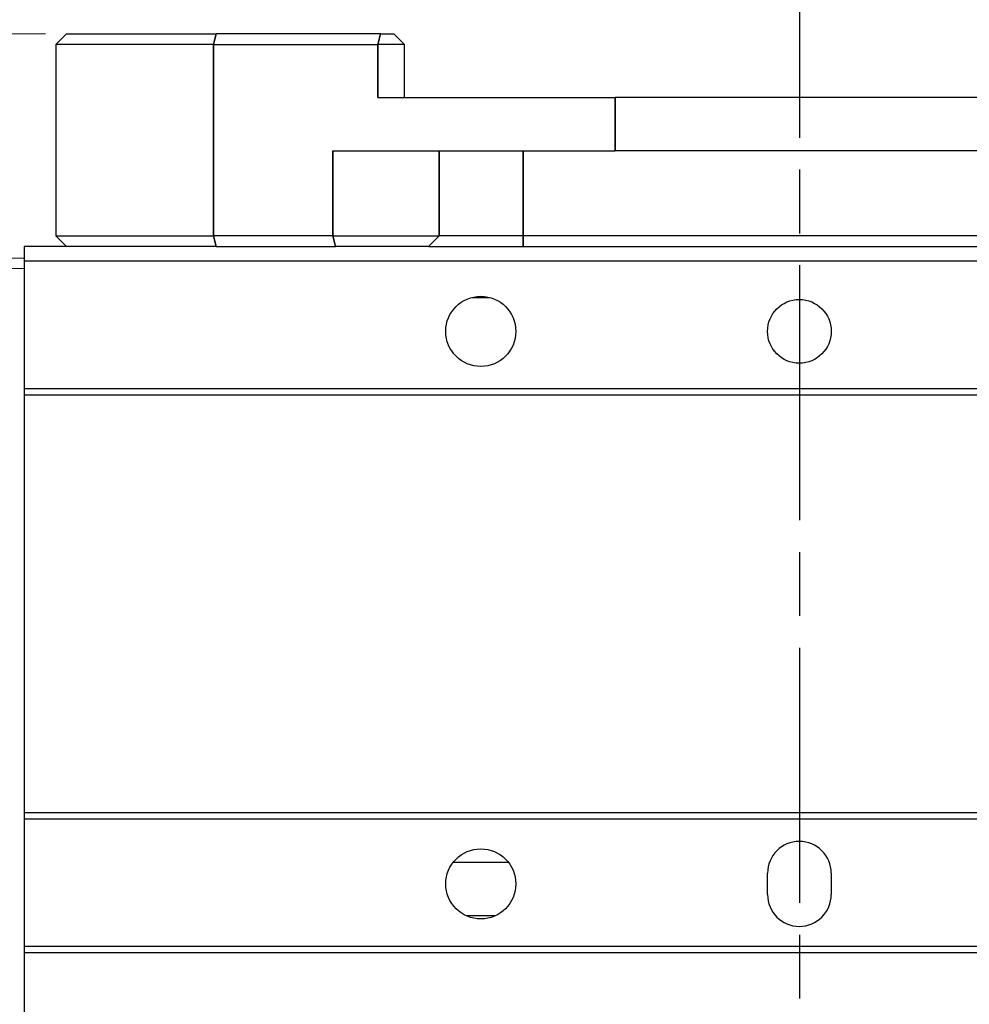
# Model space of a CAD drawing. Header units: millimetres. Extents: x 399 to 6076, y -1991 to 1602.
# Tile 230 of 256: x 4607 to 4652, y 285 to 332. Entities that reach past the tile are written whole.
import ezdxf

# ---------------------------------------------------------------- set-up
doc = ezdxf.new("R2010")
doc.units = ezdxf.units.MM
doc.linetypes.add('AM_ISO08W050', pattern=[18, 12, -1.5, 3, -1.5])
for name, color, linetype, lineweight in [('AM_5', 3, 'Continuous', 25), ('AM_7', 4, 'AM_ISO08W050', 25), ('可見 (ISO)', 7, 'Continuous', 25), ('窄部可見 (ISO)', 7, 'Continuous', 35)]:
    doc.layers.add(name, color=color, linetype=linetype, lineweight=lineweight)
doc.styles.add('尺寸標註', font='romans.shx', dxfattribs={"bigfont": 'CHINESET.SHX'})
doc.dimstyles.new('CNS1$0', dxfattribs={"dimtxt": 2.5, "dimasz": 2.5, "dimexe": 1, "dimexo": 1, "dimgap": 1.5, "dimtad": 1, "dimtoh": 1, "dimdec": 1, "dimdsep": 46, "dimtxsty": '尺寸標註', "dimcen": 0, "dimclrd": 2, "dimclre": 2, "dimclrt": 1, "dimadec": 0, "dimazin": 2, "dimtp": 0.1, "dimtm": 0.1, "dimtfac": 0.71, "dimtdec": 1, "dimtmove": 0, "dimatfit": 0, "dimfxl": 0, "dimlwd": 13, "dimlwe": 13, "dimarcsym": 0})

# ---------------------------------------------------------------- blocks, each defined once
blk = doc.blocks.new('*D371')
at = {"layer": 'AM_5', "color": 2, "lineweight": 13}
for p, q in [((4644.155, 338.966), (4644.155, 352.966)), ((4689.405, 320.644), (4689.405, 352.966)), ((4646.655, 351.966), (4686.905, 351.966))]:
    blk.add_line(p, q, dxfattribs=at)
at = {"layer": 'AM_5', "color": 2}
for points in [[(4646.655, 352.382), (4646.655, 351.549), (4644.155, 351.966)], [(4686.905, 352.382), (4686.905, 351.549), (4689.405, 351.966)]]:
    blk.add_solid(points, dxfattribs=at)
at = {"layer": 'Defpoints', "color": 0}
for p in [(4689.405, 351.966), (4644.155, 337.966), (4689.405, 319.644)]:
    blk.add_point(p, dxfattribs=at)
at = {"layer": 'AM_5', "color": 1, "insert": (4666.78, 354.716), "char_height": 2.5, "attachment_point": 5, "style": '尺寸標註'}
blk.add_mtext('45.3', dxfattribs=at)
blk = doc.blocks.new('*D372')
at = {"layer": 'AM_5', "color": 2, "lineweight": 13}
for p, q in [((4602.155, 320.893), (4602.155, 362.966)), ((4689.405, 320.644), (4689.405, 362.966)), ((4604.655, 361.966), (4686.905, 361.966))]:
    blk.add_line(p, q, dxfattribs=at)
at = {"layer": 'AM_5', "color": 2}
for points in [[(4604.655, 362.382), (4604.655, 361.549), (4602.155, 361.966)], [(4686.905, 362.382), (4686.905, 361.549), (4689.405, 361.966)]]:
    blk.add_solid(points, dxfattribs=at)
at = {"layer": 'Defpoints', "color": 0}
for p in [(4689.405, 361.966), (4602.155, 319.893), (4689.405, 319.644)]:
    blk.add_point(p, dxfattribs=at)
at = {"layer": 'AM_5', "color": 1, "insert": (4645.78, 364.716), "char_height": 2.5, "attachment_point": 5, "style": '尺寸標註'}
blk.add_mtext('87.3', dxfattribs=at)
blk = doc.blocks.new('*D373')
at = {"layer": 'AM_5', "color": 2, "lineweight": 13}
for p, q in [((4572.085, 318.006), (4572.085, 375.466)), ((4689.405, 320.644), (4689.405, 375.466)), ((4686.905, 374.466), (4574.585, 374.466))]:
    blk.add_line(p, q, dxfattribs=at)
at = {"layer": 'AM_5', "color": 2}
for points in [[(4574.585, 374.882), (4574.585, 374.049), (4572.085, 374.466)], [(4686.905, 374.882), (4686.905, 374.049), (4689.405, 374.466)]]:
    blk.add_solid(points, dxfattribs=at)
at = {"layer": 'Defpoints', "color": 0}
for p in [(4572.085, 374.466), (4689.405, 319.644), (4572.085, 317.006)]:
    blk.add_point(p, dxfattribs=at)
at = {"layer": 'AM_5', "color": 1, "insert": (4630.745, 377.216), "char_height": 2.5, "attachment_point": 5, "style": '尺寸標註'}
blk.add_mtext('117.3', dxfattribs=at)
blk = doc.blocks.new('*D376')
at = {"layer": 'AM_5', "color": 2, "lineweight": 13}
for p, q in [((4608.655, 330.856), (4558.987, 330.856)), ((4559.987, 328.356), (4559.987, 311.806)), ((4565.975, 309.306), (4558.987, 309.306))]:
    blk.add_line(p, q, dxfattribs=at)
at = {"layer": 'AM_5', "color": 2}
for points in [[(4559.571, 328.356), (4560.404, 328.356), (4559.987, 330.856)], [(4559.571, 311.806), (4560.404, 311.806), (4559.987, 309.306)]]:
    blk.add_solid(points, dxfattribs=at)
at = {"layer": 'Defpoints', "color": 0}
for p in [(4609.655, 330.856), (4559.987, 309.306), (4566.975, 309.306)]:
    blk.add_point(p, dxfattribs=at)
at = {"layer": 'AM_5', "color": 1, "insert": (4557.237, 320.081), "char_height": 2.5, "attachment_point": 5, "rotation": 90, "style": '尺寸標註'}
blk.add_mtext('21.6', dxfattribs=at)

msp = doc.modelspace()

# ---------------------------------------------------------------- linework, layer by layer
at = {"layer": 'AM_7'}
msp.add_line((4644.155, 337.966), (4644.155, 260.746), dxfattribs=at)
at = {"layer": '可見 (ISO)'}
for p, q in [((4609.155, 330.356), (4609.655, 330.856)), ((4609.655, 330.856), (4616.696, 330.856)), ((4624.433, 330.856), (4616.696, 330.856)), ((4624.433, 330.856), (4625.062, 330.856)), ((4625.062, 330.856), (4625.562, 330.356)), ((4616.567, 330.356), (4609.155, 330.356)), ((4609.155, 330.356), (4609.155, 321.356)), ((4616.567, 330.356), (4624.303, 330.356)), ((4625.562, 330.356), (4624.303, 330.356)), ((4625.562, 327.856), (4625.562, 330.356)), ((4624.303, 327.856), (4635.485, 327.856)), ((4652.825, 327.856), (4635.485, 327.856)), ((4622.191, 325.356), (4635.485, 325.356)), ((4652.825, 325.356), (4635.485, 325.356)), ((4609.155, 321.356), (4616.567, 321.356)), ((4609.155, 321.356), (4609.655, 320.856)), ((4622.191, 321.356), (4616.567, 321.356)), ((4622.191, 321.356), (4627.191, 321.356)), ((4631.155, 321.356), (4627.191, 321.356)), ((4657.155, 321.356), (4631.155, 321.356)), ((4607.655, 320.856), (4607.655, 320.159)), ((4609.655, 320.856), (4607.655, 320.856)), ((4616.696, 320.856), (4609.655, 320.856)), ((4616.696, 320.856), (4622.321, 320.856)), ((4626.695, 320.856), (4622.321, 320.856)), ((4626.695, 320.856), (4631.155, 320.856)), ((4631.155, 320.856), (4657.155, 320.856)), ((4603.829, 320.373), (4607.655, 320.306)), ((4607.655, 319.806), (4603.829, 319.872)), ((4607.655, 320.159), (4607.655, 314.159)), ((4679.655, 320.159), (4607.655, 320.159)), ((4607.655, 314.159), (4607.655, 313.859)), ((4679.655, 314.159), (4607.655, 314.159)), ((4607.655, 313.859), (4607.655, 294.206)), ((4679.655, 313.859), (4607.655, 313.859)), ((4607.655, 294.206), (4607.655, 293.906)), ((4679.655, 294.206), (4607.655, 294.206)), ((4607.655, 293.906), (4607.655, 287.906)), ((4679.655, 293.906), (4607.655, 293.906)), ((4642.655, 290.356), (4642.655, 291.356)), ((4645.655, 291.356), (4645.655, 290.356)), ((4679.655, 287.906), (4607.655, 287.906)), ((4607.655, 287.906), (4607.655, 287.606)), ((4607.655, 287.606), (4607.655, 278.156)), ((4679.655, 287.606), (4607.655, 287.606))]:
    msp.add_line(p, q, dxfattribs=at)
for centre, radius in [((4629.155, 316.856), 1.65), ((4644.155, 316.856), 1.5), ((4629.155, 290.856), 1.65)]:
    msp.add_circle(centre, radius, dxfattribs=at)
for centre, start, end in [((4644.155, 291.356), 0, 180), ((4644.155, 290.356), 180, 0)]:
    msp.add_arc(centre, 1.5, start, end, dxfattribs=at)
for points, weights in [([(4628.752, 318.456), (4629.155, 318.456), (4629.558, 318.456)], [2.85453941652, 2.94374377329, 2.85453941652]), ([(4630.467, 291.856), (4629.155, 291.856), (4627.843, 291.856)], [2.88408998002, 4.75874846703, 2.88408998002]), ([(4629.842, 289.356), (4629.155, 289.356), (4628.468, 289.356)], [1.79251403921, 1.97176544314, 1.79251403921])]:
    msp.add_rational_spline(points, weights, degree=2, dxfattribs=at)
at = {"layer": '窄部可見 (ISO)'}
for p, q in [((4616.567, 330.356), (4616.696, 330.856)), ((4624.303, 330.356), (4624.433, 330.856)), ((4616.567, 321.356), (4616.567, 330.356)), ((4624.303, 330.356), (4624.303, 327.856)), ((4635.485, 325.356), (4635.485, 327.856)), ((4622.191, 325.356), (4622.191, 321.356)), ((4627.191, 321.356), (4627.191, 325.356)), ((4631.155, 321.356), (4631.155, 325.356)), ((4616.567, 321.356), (4616.696, 320.856)), ((4622.321, 320.856), (4622.191, 321.356)), ((4627.191, 321.356), (4626.695, 320.856)), ((4631.155, 321.356), (4631.155, 320.856))]:
    msp.add_line(p, q, dxfattribs=at)

# ---------------------------------------------------------------- dimensions: what is measured, and where the dimension line sits
at = {"layer": 'AM_5'}
for base, p1, p2, picture, middle in [((4572.085, 374.466), (4689.405, 319.644), (4572.085, 317.006), '*D373', (4630.745, 377.216)), ((4689.405039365, 361.965769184), (4602.155039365, 319.892924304), (4689.405039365, 319.64423317), '*D372', (4645.780039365, 364.715769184)), ((4689.405039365, 351.965769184), (4644.155039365, 337.965768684), (4689.405039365, 319.64423317), '*D371', (4666.780039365, 354.715769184))]:
    dim = msp.add_linear_dim(base=base, p1=p1, p2=p2, dimstyle='CNS1$0', override={"dimfxl": 4, "dimarcsym": 1}, dxfattribs=at)
    dim.commit()
    dim.dimension.update_dxf_attribs({"geometry": picture, "text_midpoint": middle})
dim = msp.add_linear_dim(base=(4559.98719134, 309.305768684), p1=(4609.655039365, 330.855768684), p2=(4566.975039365, 309.305768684), angle=90, dimstyle='CNS1$0', override={"dimfxl": 4, "dimarcsym": 1}, dxfattribs=at)
dim.commit()
dim.dimension.update_dxf_attribs({"geometry": '*D376', "text_midpoint": (4557.23719134, 320.080768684)})

doc.saveas('drawing.dxf')
